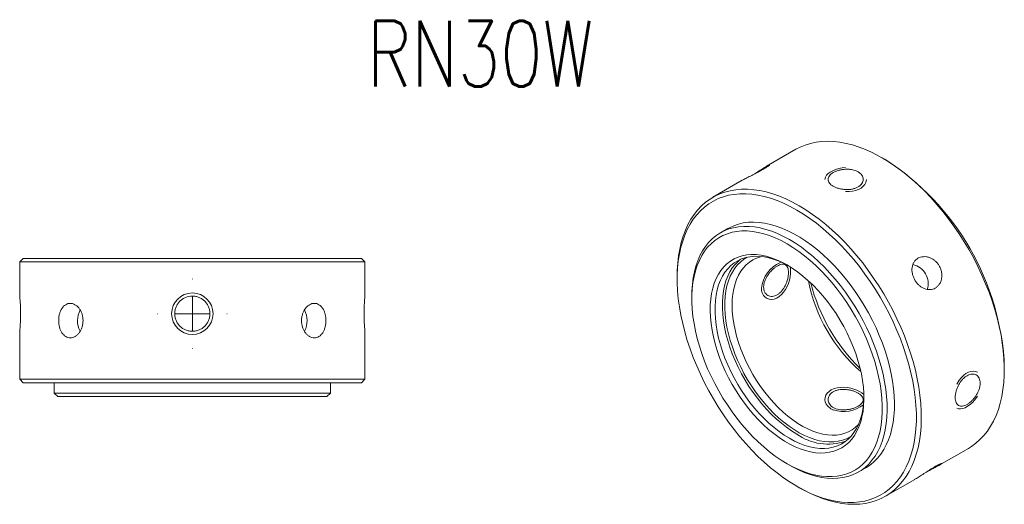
# Model space of a CAD drawing. Header units: millimetres. Extents: x 54 to 199, y 13 to 184.
# Tile 2 of 2: x 57 to 199, y 114 to 184. Entities that reach past the tile are written whole.
import ezdxf

# ---------------------------------------------------------------- set-up
doc = ezdxf.new("R2010")
doc.units = ezdxf.units.MM
doc.layers.get('0').update_dxf_attribs({"lineweight": 18})
doc.layers.add('FORMAT', color=7, linetype='Continuous', lineweight=18)
doc.styles.add('SLDTEXTSTYLE0', font='txt.shx', dxfattribs={"width": 0.75})

# ---------------------------------------------------------------- blocks, each defined once
blk = doc.blocks.new('SW_CENTERMARKSYMBOL_1')
at = {"layer": 'FORMAT', "color": 0}
for p, q in [((0, 5), (0, 5.05)), ((0, 0), (0, 2.5)), ((-5, 0), (-5.05, 0)), ((0, 0), (-2.5, 0)), ((0, 0), (0, -2.5)), ((0, 0), (2.5, 0)), ((5, 0), (5.05, 0)), ((0, -5), (0, -5.05))]:
    blk.add_line(p, q, dxfattribs=at)

msp = doc.modelspace()

# ---------------------------------------------------------------- linework, layer by layer
at = {"color": 7, "linetype": 'Continuous', "lineweight": 15}
for p, q in [((169.1, 165.47), (164.86, 163.01)), ((181.96, 164.02), (181.61, 164.23)), ((161.33, 160.98), (157.08, 158.53)), ((159.23, 153.99), (158.17, 153.38)), ((57.19, 149.66), (56.69, 149.16)), ((56.69, 149.16), (56.69, 144.21)), ((106.69, 149.16), (56.69, 149.16)), ((57.19, 149.66), (106.19, 149.66)), ((106.69, 149.16), (106.19, 149.66)), ((106.69, 144.2), (106.69, 149.16)), ((151.91, 147.08), (151.91, 146.67)), ((154.03, 144.22), (154.03, 143.82)), ((56.69, 139.12), (56.69, 132.16)), ((106.69, 132.16), (106.69, 139.11)), ((199.28, 133.61), (199.28, 134.02)), ((56.69, 132.16), (57.19, 131.66)), ((56.69, 132.16), (81.69, 132.16)), ((81.69, 131.66), (57.19, 131.66)), ((61.69, 131.66), (61.69, 130.16)), ((81.69, 132.16), (106.69, 132.16)), ((106.19, 131.66), (81.69, 131.66)), ((101.69, 130.16), (101.69, 131.66)), ((106.19, 131.66), (106.69, 132.16)), ((61.69, 130.16), (62.19, 129.66)), ((61.69, 130.16), (81.69, 130.16)), ((81.69, 130.16), (101.69, 130.16)), ((101.19, 129.66), (101.69, 130.16)), ((81.69, 129.66), (62.19, 129.66)), ((101.19, 129.66), (81.69, 129.66)), ((189.85, 119.71), (194.1, 122.16)), ((167.81, 119.93), (168.17, 119.73)), ((178.17, 118.74), (179.23, 119.35)), ((182.08, 115.22), (186.33, 117.67)), ((169.23, 116.67), (169.58, 116.46))]:
    msp.add_line(p, q, dxfattribs=at)
at = {"color": 7, "linetype": 'Continuous', "lineweight": 0}
for p, q in [((166.95, 149.12), (166.85, 149.08)), ((164.1, 145.35), (164.14, 144.95)), ((178.93, 129.97), (178.67, 130.18)), ((174.18, 127.89), (174.56, 127.71)), ((177.05, 123.87), (176.97, 123.82))]:
    msp.add_line(p, q, dxfattribs=at)
at = {"color": 7, "linetype": 'Continuous', "lineweight": 15}
for points in [[(194.1, 122.16), (194.52, 122.42), (195.16, 122.89), (195.76, 123.42), (196.32, 124.01), (196.83, 124.66), (197.3, 125.36), (197.72, 126.12), (198.09, 126.94), (198.42, 127.8), (198.69, 128.71), (198.91, 129.67), (199.08, 130.67), (199.2, 131.71), (199.27, 132.78), (199.28, 133.89), (199.24, 135.03), (199.15, 136.19), (199, 137.38), (198.81, 138.58), (198.56, 139.8), (198.26, 141.04), (197.91, 142.28), (197.52, 143.52), (197.07, 144.77), (196.58, 146.01), (196.05, 147.25), (195.47, 148.48), (194.85, 149.69), (194.19, 150.89), (193.49, 152.06), (192.76, 153.21), (191.99, 154.33), (191.2, 155.42), (190.37, 156.48), (189.52, 157.5), (188.65, 158.47), (187.75, 159.41), (186.84, 160.29), (185.91, 161.13), (184.96, 161.92), (184.01, 162.65), (183.05, 163.32), (182.09, 163.94), (181.12, 164.5), (180.16, 165), (179.2, 165.43), (178.24, 165.8), (177.3, 166.1), (176.37, 166.33), (175.46, 166.5), (174.56, 166.6), (173.69, 166.64), (172.83, 166.6), (172.01, 166.5), (171.21, 166.33), (170.45, 166.09), (169.72, 165.79), (169.1, 165.47)], [(151.91, 147.08), (151.92, 147.91), (151.99, 148.98), (152.1, 150.02), (152.27, 151.02), (152.5, 151.98), (152.77, 152.89), (153.09, 153.75), (153.47, 154.57), (153.89, 155.33), (154.35, 156.03), (154.87, 156.68), (155.42, 157.27), (156.02, 157.8), (156.66, 158.27), (157.34, 158.67), (158.06, 159.01), (158.81, 159.28), (159.59, 159.48), (160.4, 159.62), (161.24, 159.69), (162.1, 159.69), (162.99, 159.62), (163.89, 159.49), (164.81, 159.29), (165.75, 159.02), (166.7, 158.68), (167.66, 158.28), (168.62, 157.82), (169.58, 157.29)], [(169.23, 156.68), (168.28, 157.2), (167.32, 157.66), (166.38, 158.05), (165.44, 158.38), (164.52, 158.64), (163.6, 158.84), (162.71, 158.97), (161.84, 159.03), (160.98, 159.03), (160.16, 158.95), (159.36, 158.81), (158.59, 158.6), (157.85, 158.33), (157.15, 157.98), (156.48, 157.58), (155.86, 157.11), (155.27, 156.58), (154.73, 155.99), (154.23, 155.34), (153.77, 154.63), (153.36, 153.87), (153.01, 153.05), (152.7, 152.19), (152.44, 151.28), (152.23, 150.32), (152.07, 149.33), (151.96, 148.29), (151.91, 147.22), (151.91, 146.12), (151.96, 144.99), (152.07, 143.83), (152.23, 142.65), (152.44, 141.46), (152.7, 140.24), (153.01, 139.02), (153.36, 137.79), (153.77, 136.56), (154.23, 135.33), (154.73, 134.1), (155.27, 132.88), (155.86, 131.67), (156.48, 130.48), (157.15, 129.31), (157.85, 128.15), (158.59, 127.03), (159.36, 125.93), (160.16, 124.87), (160.98, 123.84), (161.84, 122.85), (162.71, 121.9), (163.6, 121), (164.52, 120.14), (165.44, 119.34), (166.38, 118.59), (167.32, 117.89), (168.28, 117.25), (169.23, 116.67), (170.18, 116.15), (171.14, 115.69), (172.08, 115.29), (173.02, 114.96), (173.94, 114.7), (174.85, 114.5), (175.75, 114.37), (176.62, 114.31), (177.47, 114.32), (178.3, 114.39), (179.1, 114.53), (179.87, 114.74), (180.61, 115.02), (181.31, 115.36), (181.98, 115.76), (182.6, 116.23), (183.19, 116.77), (183.73, 117.36), (184.23, 118.01), (184.69, 118.72), (185.09, 119.48), (185.45, 120.29), (185.76, 121.15), (186.02, 122.07), (186.23, 123.02), (186.39, 124.02), (186.49, 125.05), (186.55, 126.12), (186.55, 127.23), (186.49, 128.36), (186.39, 129.51), (186.23, 130.69), (186.02, 131.89), (185.76, 133.1), (185.45, 134.32), (185.09, 135.55), (184.69, 136.78), (184.23, 138.01), (183.73, 139.24), (183.19, 140.46), (182.6, 141.67), (181.98, 142.86), (181.31, 144.04), (180.61, 145.19), (179.87, 146.32), (179.1, 147.41), (178.3, 148.48), (177.47, 149.51), (176.62, 150.5), (175.75, 151.44), (174.85, 152.35), (173.94, 153.2), (173.02, 154.01), (172.08, 154.76), (171.14, 155.46), (170.18, 156.1), (169.23, 156.68)], [(169.58, 157.29), (170.55, 156.7), (171.51, 156.05), (172.47, 155.35), (173.42, 154.59), (174.35, 153.78), (175.27, 152.92), (176.18, 152.01), (177.07, 151.05), (177.93, 150.05), (178.77, 149.01), (179.58, 147.94), (180.36, 146.83), (181.11, 145.7), (181.82, 144.54), (182.5, 143.35), (183.14, 142.15), (183.74, 140.93), (184.3, 139.69), (184.81, 138.45), (185.28, 137.21), (185.7, 135.96), (186.07, 134.72), (186.4, 133.48), (186.67, 132.25), (186.89, 131.04), (187.06, 129.84), (187.18, 128.67), (187.25, 127.52), (187.26, 126.39), (187.22, 125.3), (187.13, 124.24), (186.98, 123.23), (186.79, 122.25), (186.54, 121.31), (186.24, 120.42), (185.89, 119.58), (185.49, 118.8), (185.05, 118.06), (184.56, 117.39), (184.03, 116.77), (183.45, 116.21), (182.83, 115.71), (182.17, 115.27), (181.47, 114.9), (180.74, 114.6), (179.97, 114.36), (179.18, 114.19), (178.35, 114.09), (177.5, 114.05), (176.63, 114.09), (175.73, 114.19), (174.82, 114.36), (173.89, 114.59), (172.94, 114.89), (171.99, 115.26), (171.03, 115.7), (170.07, 116.19), (169.58, 116.46)], [(154.03, 144.22), (154.04, 144.96), (154.11, 145.92), (154.23, 146.84), (154.39, 147.71), (154.62, 148.55), (154.89, 149.34), (155.21, 150.08), (155.58, 150.76), (155.99, 151.4), (156.46, 151.97), (156.96, 152.49), (157.51, 152.94), (158.09, 153.34), (158.72, 153.66), (159.38, 153.93), (160.07, 154.12), (160.79, 154.25), (161.54, 154.31), (162.31, 154.3), (163.11, 154.23), (163.92, 154.09), (164.75, 153.88), (165.6, 153.6), (166.45, 153.26), (167.31, 152.86), (168.17, 152.39)], [(179.23, 119.35), (179.31, 119.4), (179.89, 119.79), (180.44, 120.24), (180.94, 120.76), (181.4, 121.33), (181.82, 121.97), (182.19, 122.65), (182.51, 123.39), (182.78, 124.18), (183, 125.02), (183.17, 125.9), (183.29, 126.81), (183.36, 127.77), (183.37, 128.76), (183.33, 129.78), (183.24, 130.82), (183.09, 131.88), (182.9, 132.97), (182.65, 134.06), (182.36, 135.17), (182.01, 136.28), (181.62, 137.4), (181.18, 138.51), (180.7, 139.61), (180.17, 140.7), (179.6, 141.78), (179, 142.84), (178.36, 143.88), (177.68, 144.89), (176.97, 145.87), (176.24, 146.81), (175.48, 147.72), (174.69, 148.58), (173.89, 149.4), (173.06, 150.18), (172.23, 150.9), (171.38, 151.57), (170.52, 152.19), (169.66, 152.75), (168.8, 153.24), (167.94, 153.68), (167.08, 154.05), (166.23, 154.36), (165.4, 154.6), (164.57, 154.78), (163.77, 154.89), (162.98, 154.93), (162.22, 154.9), (161.48, 154.81), (160.78, 154.64), (160.1, 154.41), (159.46, 154.12), (159.23, 153.99)], [(167.82, 151.78), (166.97, 152.24), (166.12, 152.64), (165.28, 152.97), (164.45, 153.24), (163.64, 153.44), (162.83, 153.58), (162.05, 153.65), (161.29, 153.65), (160.56, 153.58), (159.85, 153.45), (159.17, 153.25), (158.53, 152.98), (157.92, 152.65), (157.34, 152.26), (156.81, 151.8), (156.32, 151.29), (155.87, 150.71), (155.47, 150.08), (155.12, 149.39), (154.81, 148.65), (154.55, 147.87), (154.35, 147.04), (154.19, 146.16), (154.09, 145.25), (154.03, 144.3), (154.03, 143.32), (154.09, 142.31), (154.19, 141.28), (154.35, 140.22), (154.55, 139.15), (154.81, 138.07), (155.12, 136.98), (155.47, 135.88), (155.87, 134.79), (156.32, 133.7), (156.81, 132.61), (157.34, 131.54), (157.92, 130.49), (158.53, 129.45), (159.17, 128.44), (159.85, 127.46), (160.56, 126.51), (161.29, 125.59), (162.05, 124.72), (162.83, 123.88), (163.64, 123.09), (164.45, 122.36), (165.28, 121.67), (166.12, 121.03), (166.97, 120.45), (167.82, 119.93), (168.66, 119.47), (169.51, 119.08), (170.35, 118.74), (171.18, 118.47), (172, 118.27), (172.8, 118.13), (173.58, 118.06), (174.34, 118.06), (175.07, 118.13), (175.78, 118.26), (176.46, 118.46), (177.1, 118.73), (177.71, 119.06), (178.29, 119.45), (178.82, 119.91), (179.31, 120.42), (179.76, 121), (180.16, 121.63), (180.51, 122.32), (180.82, 123.06), (181.08, 123.84), (181.28, 124.67), (181.44, 125.55), (181.54, 126.46), (181.6, 127.41), (181.6, 128.39), (181.54, 129.4), (181.44, 130.43), (181.28, 131.49), (181.08, 132.56), (180.82, 133.64), (180.51, 134.73), (180.16, 135.83), (179.76, 136.92), (179.31, 138.01), (178.82, 139.1), (178.29, 140.17), (177.71, 141.22), (177.1, 142.26), (176.46, 143.27), (175.78, 144.25), (175.07, 145.2), (174.34, 146.12), (173.58, 146.99), (172.8, 147.83), (172, 148.62), (171.18, 149.36), (170.35, 150.04), (169.51, 150.68), (168.66, 151.26), (167.82, 151.78)], [(168.17, 152.39), (169.03, 151.86), (169.89, 151.28), (170.74, 150.63), (171.59, 149.93), (172.42, 149.18), (173.23, 148.39), (174.03, 147.54), (174.8, 146.66), (175.55, 145.73), (176.27, 144.77), (176.96, 143.77), (177.62, 142.75), (178.24, 141.7), (178.83, 140.63), (179.38, 139.55), (179.88, 138.45), (180.34, 137.34), (180.76, 136.23), (181.13, 135.11), (181.45, 134), (181.72, 132.9), (181.94, 131.81), (182.11, 130.74), (182.23, 129.68), (182.3, 128.65), (182.31, 127.65), (182.27, 126.67), (182.18, 125.74), (182.03, 124.84), (181.84, 123.98), (181.59, 123.17), (181.3, 122.4), (180.95, 121.69), (180.56, 121.03), (180.12, 120.43), (179.64, 119.88), (179.11, 119.4), (178.54, 118.97), (177.94, 118.61), (177.3, 118.32), (176.62, 118.09), (175.91, 117.92), (175.18, 117.83), (174.42, 117.8), (173.63, 117.84), (172.82, 117.95), (172, 118.13), (171.17, 118.37), (170.32, 118.68), (169.46, 119.05), (168.6, 119.49), (168.17, 119.73)], [(167.82, 148.72), (168.58, 148.24), (169.35, 147.71), (170.11, 147.12), (170.85, 146.48), (171.58, 145.78), (172.3, 145.04), (172.99, 144.25), (173.66, 143.43), (174.3, 142.57), (174.91, 141.68), (175.48, 140.75), (176.02, 139.81), (176.52, 138.85), (176.98, 137.87), (177.4, 136.88), (177.76, 135.89), (178.09, 134.9), (178.36, 133.91), (178.58, 132.93), (178.75, 131.97), (178.87, 131.02), (178.94, 130.1), (178.95, 129.2), (178.91, 128.34), (178.82, 127.51), (178.67, 126.73), (178.48, 125.98), (178.23, 125.28), (177.93, 124.64), (177.59, 124.04), (177.19, 123.51), (176.76, 123.03), (176.28, 122.61), (175.76, 122.25), (175.2, 121.97), (174.61, 121.74), (173.98, 121.59), (173.33, 121.5), (172.65, 121.48), (171.94, 121.53), (171.22, 121.64), (170.48, 121.83), (169.73, 122.08), (168.97, 122.4), (168.2, 122.78), (167.43, 123.22), (166.66, 123.73), (165.9, 124.29), (165.15, 124.91), (164.41, 125.58), (163.69, 126.29), (162.98, 127.06), (162.3, 127.86), (161.65, 128.71), (161.02, 129.58), (160.43, 130.49), (159.87, 131.43), (159.35, 132.38), (158.87, 133.35), (158.44, 134.33), (158.04, 135.32), (157.7, 136.32), (157.4, 137.31), (157.15, 138.29), (156.96, 139.26), (156.81, 140.22), (156.72, 141.15), (156.68, 142.06), (156.69, 142.94), (156.76, 143.79), (156.88, 144.6), (157.05, 145.36), (157.27, 146.08), (157.54, 146.76), (157.87, 147.38), (158.23, 147.94), (158.65, 148.45), (159.11, 148.9), (159.61, 149.29), (160.15, 149.61), (160.72, 149.86), (161.33, 150.05), (161.97, 150.18), (162.64, 150.23), (163.33, 150.22), (164.05, 150.13), (164.78, 149.98), (165.52, 149.76), (166.28, 149.48), (167.05, 149.13), (167.82, 148.72)], [(168, 148.61), (167.42, 148.92), (166.67, 149.26), (165.93, 149.53), (165.2, 149.74), (164.48, 149.89), (163.78, 149.97), (163.11, 149.98), (162.45, 149.92), (161.83, 149.79), (161.24, 149.6), (160.68, 149.34), (160.16, 149.02), (159.67, 148.63), (159.23, 148.18), (158.83, 147.68), (158.48, 147.11), (158.17, 146.5), (157.91, 145.83), (157.71, 145.11), (157.55, 144.35), (157.44, 143.55), (157.39, 142.72), (157.39, 141.85), (157.44, 140.95), (157.55, 140.03), (157.71, 139.09), (157.91, 138.13), (158.17, 137.17), (158.48, 136.2), (158.83, 135.22), (159.23, 134.26), (159.67, 133.3), (160.16, 132.35), (160.68, 131.43), (161.24, 130.52), (161.83, 129.64), (162.45, 128.8), (163.11, 127.99), (163.78, 127.22), (164.48, 126.49), (165.2, 125.81), (165.93, 125.17), (166.67, 124.59), (167.42, 124.07), (168.17, 123.61), (168.92, 123.2), (169.67, 122.86), (170.41, 122.58), (171.14, 122.37), (171.86, 122.23), (172.55, 122.15), (173.23, 122.14), (173.88, 122.2), (174.51, 122.33), (175.1, 122.52), (175.66, 122.78), (176.18, 123.1), (176.67, 123.49), (177.11, 123.94), (177.51, 124.44), (177.86, 125.01), (178.17, 125.62), (178.42, 126.29), (178.63, 127.01), (178.79, 127.77), (178.89, 128.57), (178.95, 129.4), (178.95, 129.63)], [(164.12, 149.94), (163.98, 149.9), (163.41, 149.71), (162.88, 149.46), (162.38, 149.14), (161.91, 148.75), (161.5, 148.31), (161.12, 147.8), (160.79, 147.24), (160.51, 146.63), (160.28, 145.97), (160.1, 145.26), (159.97, 144.51), (159.89, 143.72), (159.86, 142.9)], [(161.09, 149.54), (160.73, 149.24), (160.29, 148.8), (159.89, 148.29), (159.54, 147.73), (159.23, 147.11), (158.97, 146.44), (158.77, 145.72), (158.61, 144.96), (158.51, 144.16), (158.45, 143.33), (158.45, 142.46), (158.51, 141.56), (158.61, 140.64), (158.77, 139.7), (158.97, 138.74), (159.23, 137.78), (159.54, 136.81), (159.89, 135.84), (160.29, 134.87), (160.73, 133.91), (161.22, 132.97), (161.74, 132.04), (162.3, 131.13), (162.89, 130.26), (163.52, 129.41), (164.17, 128.6), (164.84, 127.83), (165.54, 127.1), (166.26, 126.42), (166.99, 125.79), (167.73, 125.21), (168.48, 124.68), (169.23, 124.22)], [(159.86, 142.9), (159.89, 142.04), (159.97, 141.16), (160.1, 140.26), (160.28, 139.34), (160.51, 138.41), (160.79, 137.47), (161.12, 136.53), (161.5, 135.6), (161.91, 134.67), (162.38, 133.75), (162.88, 132.85), (163.41, 131.98), (163.98, 131.13), (164.59, 130.31), (165.22, 129.52), (165.87, 128.78), (166.55, 128.08), (167.24, 127.42), (167.95, 126.82), (168.67, 126.27), (169.39, 125.78), (170.12, 125.34), (170.84, 124.97), (171.57, 124.66), (172.28, 124.41), (172.98, 124.23), (173.67, 124.12), (174.33, 124.07), (174.97, 124.09), (175.59, 124.18), (176.18, 124.34), (176.73, 124.57), (177.25, 124.85), (177.73, 125.21), (178.16, 125.61)]]:
    msp.add_lwpolyline(points, dxfattribs=at)
at = {"color": 7, "linetype": 'Continuous', "lineweight": 0}
for points in [[(176.3, 162.83), (175.8, 162.78), (175.31, 162.68), (174.85, 162.55), (174.43, 162.37), (174.07, 162.18), (173.76, 161.95), (173.53, 161.71), (173.38, 161.45), (173.3, 161.09)], [(176.3, 159.36), (176.8, 159.36), (177.29, 159.41), (177.75, 159.51), (178.17, 159.67), (178.53, 159.86), (178.84, 160.11), (179.07, 160.37), (179.22, 160.67), (179.3, 161.09)], [(176.97, 123.82), (176.43, 123.54), (175.85, 123.33), (175.24, 123.18), (174.6, 123.1), (173.94, 123.08), (173.25, 123.14), (172.54, 123.26), (171.82, 123.45), (171.08, 123.71), (170.34, 124.03), (169.59, 124.42), (168.84, 124.87), (168.1, 125.37), (167.36, 125.94), (166.63, 126.55), (165.92, 127.22), (165.22, 127.94), (164.54, 128.7), (163.89, 129.5), (163.26, 130.34), (162.67, 131.2), (162.11, 132.1), (161.58, 133.02), (161.1, 133.96), (160.65, 134.91), (160.25, 135.87), (159.9, 136.84), (159.59, 137.8), (159.33, 138.76), (159.12, 139.71), (158.96, 140.65), (158.86, 141.57), (158.81, 142.46), (158.81, 143.33), (158.86, 144.16), (158.96, 144.95), (159.12, 145.71), (159.33, 146.42), (159.59, 147.08), (159.9, 147.69), (160.25, 148.24), (160.65, 148.74), (161.1, 149.18), (161.58, 149.56), (162.05, 149.85)], [(164.14, 144.95), (164.24, 144.6), (164.41, 144.29), (164.64, 144.05), (164.92, 143.86), (165.24, 143.76), (165.59, 143.73), (165.95, 143.78), (166.32, 143.92), (166.67, 144.13), (167, 144.42), (167.3, 144.76), (167.58, 145.15), (167.81, 145.59), (168.01, 146.06), (168.16, 146.54), (168.27, 147.01), (168.33, 147.47), (168.34, 147.89), (168.31, 148.27), (168.27, 148.42)], [(195.41, 133.18), (195.12, 133.3), (194.79, 133.35), (194.45, 133.31), (194.09, 133.19), (193.73, 133), (193.38, 132.73), (193.06, 132.41), (192.76, 132.03), (192.41, 131.45)], [(178.67, 130.18), (178.33, 130.39), (177.94, 130.58), (177.51, 130.74), (177.04, 130.86), (176.55, 130.95), (176.05, 131), (175.55, 130.99), (175.07, 130.92), (174.63, 130.81), (174.23, 130.63), (173.9, 130.41), (173.64, 130.15), (173.45, 129.86), (173.33, 129.54), (173.3, 129.21), (173.35, 128.88), (173.49, 128.56), (173.71, 128.26), (174.18, 127.89)], [(192.41, 127.99), (192.67, 127.89), (192.95, 127.87), (193.27, 127.92), (193.62, 128.05), (193.97, 128.25), (194.33, 128.5), (194.68, 128.82), (195.01, 129.18), (195.41, 129.72)]]:
    msp.add_lwpolyline(points, dxfattribs=at)
at = {"color": 7, "linetype": 'Continuous', "lineweight": 15}
for centre, radius, start, end in [((161.74, 132.35), 37.58, 2.5488, 57.4458), ((185.45, 146.03), 2.8, 342.1273, 77.9045), ((193.66, 150.78), 23.15, 190.8953, 229.0993), ((196.86, 152.62), 26.42, 194.2757, 225.7189), ((68.27, 140.7), 3.2, 151.9979, 180.6416), ((94.99, 140.66), 3.32, 332.7414, 27.7819), ((68.27, 140.63), 3.21, 179.3711, 207.649), ((173.77, 130.6), 7.83, 234.5633, 288.8849)]:
    msp.add_arc(centre, radius, start, end, dxfattribs=at)
at = {"color": 7, "linetype": 'Continuous', "lineweight": 0}
for centre, radius, start, end in [((168.69, 144.86), 4.61, 113.4965, 173.911), ((81.69, 141.66), 3, 270.0000466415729, 269.9999533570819), ((175.99, 132.19), 4.7, 252.2506, 307.8198)]:
    msp.add_arc(centre, radius, start, end, dxfattribs=at)
at = {"color": 7, "linetype": 'Continuous', "lineweight": 15}
for points, knots in [([(163.13, 161.92), (163.17, 161.95), (163.45, 162.12), (163.84, 162.38), (164.26, 162.65), (164.55, 162.83), (164.8, 162.98), (165.07, 163.13), (165.28, 163.23), (165.3, 163.2), (165.19, 163.11), (165.05, 163.01), (164.85, 162.88), (164.52, 162.67), (163.99, 162.37), (163.26, 161.98), (162.63, 161.66), (162.16, 161.42), (161.84, 161.26), (161.55, 161.1), (161.4, 161.02), (161.33, 160.98)], [0, 0, 0, 0, 0.099832, 0.67987, 0.967337, 1.263195, 1.549684, 1.844542, 2.421757, 3.000009, 3.287269, 3.582853, 3.870132, 4.165812, 4.744166, 5.32133, 5.900474, 6.187939, 6.483766, 6.770687, 7.059576, 7.059576, 7.059576, 7.059576]), ([(178.1, 162.21), (178.22, 162.14), (178.33, 162.06), (178.51, 161.9), (178.59, 161.81), (178.72, 161.62), (178.77, 161.52), (178.83, 161.32), (178.85, 161.22), (178.85, 161.01), (178.83, 160.91), (178.77, 160.71), (178.72, 160.61), (178.59, 160.42), (178.51, 160.33), (178.33, 160.16), (178.22, 160.09), (177.99, 159.95), (177.86, 159.89), (177.58, 159.79), (177.43, 159.75), (177.12, 159.68), (176.96, 159.66), (176.64, 159.64), (176.47, 159.63), (176.13, 159.65), (175.97, 159.67), (175.64, 159.72), (175.48, 159.75), (175.17, 159.83), (175.02, 159.88), (174.75, 159.99), (174.62, 160.06), (174.38, 160.19), (174.27, 160.27), (174.09, 160.42), (174.01, 160.5), (173.88, 160.67), (173.83, 160.76), (173.77, 160.94), (173.75, 161.02), (173.75, 161.2), (173.77, 161.29), (173.83, 161.47), (173.88, 161.55), (174.01, 161.72), (174.09, 161.8), (174.27, 161.96), (174.38, 162.03), (174.61, 162.17), (174.74, 162.23), (175.02, 162.34), (175.17, 162.39), (175.48, 162.48), (175.64, 162.51), (175.96, 162.56), (176.13, 162.58), (176.46, 162.59), (176.63, 162.59), (176.96, 162.57), (177.12, 162.54), (177.58, 162.45), (177.87, 162.35), (178.1, 162.21)], [0, 0, 0, 0, 0.401942, 0.401942, 0.803883, 0.803883, 1.205825, 1.205825, 1.607766, 1.607766, 2.009708, 2.009708, 2.41165, 2.41165, 2.813591, 2.813591, 3.215533, 3.215533, 3.617475, 3.617475, 4.019416, 4.019416, 4.421358, 4.421358, 4.823299, 4.823299, 5.225241, 5.225241, 5.627183, 5.627183, 6.029124, 6.029124, 6.431066, 6.431066, 6.833008, 6.833008, 7.234949, 7.234949, 7.636891, 7.636891, 8.038832, 8.038832, 8.440774, 8.440774, 8.842716, 8.842716, 9.244657, 9.244657, 9.646599, 9.646599, 10.04854, 10.04854, 10.450482, 10.450482, 10.852424, 10.852424, 11.254365, 11.254365, 11.656307, 11.656307, 12.058249, 12.058249, 12.862132, 12.862132, 12.862132, 12.862132]), ([(186.78, 149.69), (186.9, 149.76), (187.02, 149.81), (187.28, 149.89), (187.42, 149.91), (187.7, 149.93), (187.85, 149.93), (188.14, 149.89), (188.29, 149.85), (188.57, 149.75), (188.71, 149.68), (188.99, 149.53), (189.12, 149.43), (189.36, 149.23), (189.48, 149.11), (189.69, 148.86), (189.78, 148.73), (189.94, 148.44), (190.01, 148.29), (190.12, 147.99), (190.17, 147.83), (190.22, 147.52), (190.24, 147.36), (190.24, 147.04), (190.22, 146.89), (190.17, 146.59), (190.13, 146.44), (190.02, 146.17), (189.95, 146.04), (189.79, 145.81), (189.7, 145.7), (189.51, 145.51), (189.4, 145.43), (189.17, 145.3), (189.04, 145.24), (188.79, 145.17), (188.65, 145.15), (188.38, 145.14), (188.25, 145.15), (187.97, 145.2), (187.83, 145.24), (187.56, 145.35), (187.43, 145.42), (187.17, 145.58), (187.05, 145.68), (186.81, 145.89), (186.7, 146.01), (186.5, 146.26), (186.41, 146.4), (186.24, 146.68), (186.17, 146.83), (186.06, 147.13), (186.01, 147.29), (185.94, 147.6), (185.92, 147.75), (185.9, 148.06), (185.91, 148.21), (185.95, 148.5), (185.98, 148.64), (186.07, 148.9), (186.13, 149.03), (186.35, 149.37), (186.55, 149.56), (186.78, 149.69)], [0, 0, 0, 0, 0.446804, 0.446804, 0.893609, 0.893609, 1.340413, 1.340413, 1.787217, 1.787217, 2.234022, 2.234022, 2.680826, 2.680826, 3.12763, 3.12763, 3.574435, 3.574435, 4.021239, 4.021239, 4.468043, 4.468043, 4.914847, 4.914847, 5.361652, 5.361652, 5.808456, 5.808456, 6.25526, 6.25526, 6.702065, 6.702065, 7.148869, 7.148869, 7.595673, 7.595673, 8.042478, 8.042478, 8.489282, 8.489282, 8.936086, 8.936086, 9.382891, 9.382891, 9.829695, 9.829695, 10.276499, 10.276499, 10.723304, 10.723304, 11.170108, 11.170108, 11.616912, 11.616912, 12.063717, 12.063717, 12.510521, 12.510521, 12.957325, 12.957325, 13.40413, 13.40413, 14.297738, 14.297738, 14.297738, 14.297738]), ([(168.03, 147.61), (168.03, 147.75), (168.02, 147.88), (167.98, 148.11), (167.95, 148.22), (167.88, 148.41), (167.83, 148.49), (167.72, 148.63), (167.65, 148.69), (167.51, 148.77), (167.43, 148.8), (167.25, 148.83), (167.15, 148.83), (166.95, 148.8), (166.85, 148.77), (166.62, 148.68), (166.51, 148.63), (166.27, 148.49), (166.15, 148.41), (165.91, 148.23), (165.79, 148.13), (165.56, 147.91), (165.44, 147.78), (165.23, 147.53), (165.13, 147.4), (164.94, 147.12), (164.85, 146.98), (164.7, 146.69), (164.64, 146.54), (164.53, 146.25), (164.49, 146.1), (164.44, 145.81), (164.42, 145.67), (164.42, 145.26), (164.48, 145.01), (164.63, 144.69), (164.7, 144.6), (164.85, 144.44), (164.94, 144.37), (165.12, 144.26), (165.23, 144.22), (165.44, 144.17), (165.55, 144.16), (165.79, 144.17), (165.91, 144.2), (166.15, 144.27), (166.27, 144.32), (166.5, 144.46), (166.62, 144.54), (166.84, 144.74), (166.95, 144.85), (167.15, 145.08), (167.25, 145.21), (167.43, 145.49), (167.51, 145.64), (167.72, 146.09), (167.84, 146.41), (167.95, 146.87), (167.98, 147.03), (168.02, 147.33), (168.03, 147.47), (168.03, 147.61)], [0, 0, 0, 0, 0.402219, 0.402219, 0.804439, 0.804439, 1.206658, 1.206658, 1.608878, 1.608878, 2.011097, 2.011097, 2.413317, 2.413317, 2.815536, 2.815536, 3.217756, 3.217756, 3.619975, 3.619975, 4.022195, 4.022195, 4.424414, 4.424414, 4.826634, 4.826634, 5.228853, 5.228853, 5.631072, 5.631072, 6.033292, 6.033292, 6.435511, 6.435511, 7.23995, 7.23995, 7.64217, 7.64217, 8.044389, 8.044389, 8.446609, 8.446609, 8.848828, 8.848828, 9.251048, 9.251048, 9.653267, 9.653267, 10.055486, 10.055486, 10.457706, 10.457706, 10.859925, 10.859925, 11.262145, 11.262145, 12.066584, 12.066584, 12.468803, 12.468803, 12.871023, 12.871023, 12.871023, 12.871023]), ([(56.69, 144.21), (56.69, 144.2), (56.69, 144.19), (56.7, 144.08), (56.71, 143.91), (56.74, 143.67), (56.76, 143.37), (56.78, 143.03), (56.8, 142.64), (56.81, 142.23), (56.82, 141.8), (56.82, 141.38), (56.81, 140.95), (56.79, 140.55), (56.77, 140.18), (56.75, 139.85), (56.73, 139.57), (56.71, 139.35), (56.69, 139.2), (56.69, 139.12), (56.69, 139.12), (56.69, 139.12)], [0, 0, 0, 0, 0.269019, 0.545865, 0.814878, 1.091644, 1.361524, 1.639195, 1.909631, 2.187962, 2.457442, 2.734796, 3.003298, 3.279561, 3.548591, 3.825352, 4.095587, 4.373654, 4.643899, 4.92205, 5.101016, 5.101016, 5.101016, 5.101016]), ([(81.69, 144.21), (81.85, 144.21), (82.02, 144.19), (82.35, 144.13), (82.51, 144.08), (82.82, 143.95), (82.96, 143.87), (83.24, 143.69), (83.37, 143.58), (83.61, 143.35), (83.71, 143.22), (83.9, 142.94), (83.98, 142.79), (84.1, 142.48), (84.15, 142.32), (84.22, 141.99), (84.24, 141.83), (84.24, 141.5), (84.22, 141.33), (84.15, 141), (84.11, 140.84), (83.98, 140.53), (83.9, 140.38), (83.71, 140.11), (83.61, 139.98), (83.37, 139.74), (83.24, 139.63), (82.97, 139.45), (82.82, 139.37), (82.51, 139.24), (82.35, 139.19), (82.02, 139.13), (81.85, 139.11), (81.52, 139.11), (81.35, 139.13), (81.02, 139.19), (80.86, 139.24), (80.56, 139.37), (80.41, 139.45), (80.13, 139.63), (80, 139.74), (79.77, 139.97), (79.66, 140.1), (79.47, 140.38), (79.39, 140.53), (79.27, 140.84), (79.22, 141), (79.15, 141.32), (79.14, 141.49), (79.13, 141.83), (79.15, 141.99), (79.22, 142.32), (79.26, 142.48), (79.39, 142.79), (79.47, 142.94), (79.66, 143.21), (79.76, 143.35), (80, 143.58), (80.13, 143.69), (80.4, 143.87), (80.55, 143.95), (81.01, 144.14), (81.35, 144.21), (81.69, 144.21)], [0, 0, 0, 0, 0.50045, 0.50045, 1.0009, 1.0009, 1.501351, 1.501351, 2.001801, 2.001801, 2.502251, 2.502251, 3.002701, 3.002701, 3.503151, 3.503151, 4.003601, 4.003601, 4.504052, 4.504052, 5.004502, 5.004502, 5.504952, 5.504952, 6.005402, 6.005402, 6.505852, 6.505852, 7.006303, 7.006303, 7.506753, 7.506753, 8.007203, 8.007203, 8.507653, 8.507653, 9.008103, 9.008103, 9.508554, 9.508554, 10.009004, 10.009004, 10.509454, 10.509454, 11.009904, 11.009904, 11.510354, 11.510354, 12.010804, 12.010804, 12.511255, 12.511255, 13.011705, 13.011705, 13.512155, 13.512155, 14.012605, 14.012605, 14.513055, 14.513055, 15.013506, 15.013506, 16.014406, 16.014406, 16.014406, 16.014406]), ([(106.69, 139.11), (106.68, 139.12), (106.68, 139.13), (106.67, 139.24), (106.66, 139.42), (106.64, 139.65), (106.61, 139.95), (106.59, 140.29), (106.57, 140.68), (106.56, 141.09), (106.55, 141.52), (106.56, 141.95), (106.56, 142.37), (106.58, 142.77), (106.6, 143.14), (106.62, 143.47), (106.64, 143.75), (106.66, 143.97), (106.68, 144.12), (106.68, 144.2), (106.68, 144.2), (106.68, 144.2)], [0, 0, 0, 0, 0.269019, 0.545865, 0.814878, 1.091644, 1.361524, 1.639195, 1.909631, 2.187962, 2.457442, 2.734796, 3.003298, 3.279561, 3.548591, 3.825352, 4.095587, 4.373654, 4.643899, 4.92205, 5.101016, 5.101016, 5.101016, 5.101016]), ([(62.33, 140.66), (62.33, 140.83), (62.34, 140.99), (62.38, 141.31), (62.41, 141.47), (62.49, 141.77), (62.54, 141.91), (62.66, 142.19), (62.73, 142.31), (62.88, 142.54), (62.96, 142.65), (63.14, 142.83), (63.24, 142.91), (63.45, 143.03), (63.55, 143.08), (63.78, 143.15), (63.89, 143.16), (64.12, 143.16), (64.24, 143.15), (64.47, 143.08), (64.58, 143.03), (64.81, 142.91), (64.92, 142.83), (65.12, 142.65), (65.21, 142.55), (65.39, 142.31), (65.47, 142.19), (65.61, 141.92), (65.67, 141.77), (65.76, 141.47), (65.8, 141.31), (65.85, 140.99), (65.86, 140.83), (65.86, 140.5), (65.85, 140.34), (65.8, 140.01), (65.76, 139.86), (65.67, 139.56), (65.61, 139.41), (65.47, 139.14), (65.39, 139.01), (65.22, 138.78), (65.12, 138.67), (64.92, 138.49), (64.81, 138.42), (64.59, 138.29), (64.47, 138.24), (64.24, 138.18), (64.13, 138.16), (63.89, 138.16), (63.78, 138.18), (63.56, 138.24), (63.45, 138.29), (63.24, 138.41), (63.15, 138.49), (62.96, 138.67), (62.88, 138.78), (62.73, 139.01), (62.66, 139.13), (62.54, 139.41), (62.49, 139.55), (62.37, 140), (62.33, 140.33), (62.33, 140.66)], [0, 0, 0, 0, 0.421999, 0.421999, 0.843997, 0.843997, 1.265996, 1.265996, 1.687994, 1.687994, 2.109993, 2.109993, 2.531992, 2.531992, 2.95399, 2.95399, 3.375989, 3.375989, 3.797987, 3.797987, 4.219986, 4.219986, 4.641985, 4.641985, 5.063983, 5.063983, 5.485982, 5.485982, 5.90798, 5.90798, 6.329979, 6.329979, 6.751978, 6.751978, 7.173976, 7.173976, 7.595975, 7.595975, 8.017973, 8.017973, 8.439972, 8.439972, 8.861971, 8.861971, 9.283969, 9.283969, 9.705968, 9.705968, 10.127966, 10.127966, 10.549965, 10.549965, 10.971964, 10.971964, 11.393962, 11.393962, 11.815961, 11.815961, 12.237959, 12.237959, 12.659958, 12.659958, 13.503955, 13.503955, 13.503955, 13.503955]), ([(97.51, 140.66), (97.51, 140.83), (97.52, 140.99), (97.57, 141.31), (97.61, 141.47), (97.7, 141.77), (97.76, 141.91), (97.9, 142.19), (97.98, 142.31), (98.16, 142.54), (98.25, 142.65), (98.45, 142.83), (98.56, 142.91), (98.78, 143.03), (98.9, 143.08), (99.13, 143.15), (99.25, 143.16), (99.48, 143.16), (99.59, 143.15), (99.82, 143.08), (99.92, 143.03), (100.13, 142.91), (100.23, 142.83), (100.41, 142.65), (100.49, 142.55), (100.64, 142.31), (100.71, 142.19), (100.83, 141.92), (100.88, 141.77), (100.96, 141.47), (100.99, 141.31), (101.03, 140.99), (101.04, 140.83), (101.04, 140.5), (101.03, 140.34), (100.99, 140.01), (100.96, 139.86), (100.88, 139.56), (100.83, 139.41), (100.71, 139.14), (100.65, 139.01), (100.49, 138.78), (100.41, 138.67), (100.23, 138.49), (100.13, 138.42), (99.93, 138.29), (99.82, 138.24), (99.59, 138.18), (99.48, 138.16), (99.25, 138.16), (99.13, 138.18), (98.9, 138.24), (98.79, 138.29), (98.56, 138.41), (98.46, 138.49), (98.25, 138.67), (98.16, 138.78), (97.98, 139.01), (97.9, 139.13), (97.76, 139.41), (97.7, 139.55), (97.56, 140), (97.51, 140.33), (97.51, 140.66)], [0, 0, 0, 0, 0.421991, 0.421991, 0.843982, 0.843982, 1.265974, 1.265974, 1.687965, 1.687965, 2.109956, 2.109956, 2.531947, 2.531947, 2.953939, 2.953939, 3.37593, 3.37593, 3.797921, 3.797921, 4.219912, 4.219912, 4.641903, 4.641903, 5.063895, 5.063895, 5.485886, 5.485886, 5.907877, 5.907877, 6.329868, 6.329868, 6.75186, 6.75186, 7.173851, 7.173851, 7.595842, 7.595842, 8.017833, 8.017833, 8.439824, 8.439824, 8.861816, 8.861816, 9.283807, 9.283807, 9.705798, 9.705798, 10.127789, 10.127789, 10.549781, 10.549781, 10.971772, 10.971772, 11.393763, 11.393763, 11.815754, 11.815754, 12.237745, 12.237745, 12.659737, 12.659737, 13.503719, 13.503719, 13.503719, 13.503719]), ([(192.17, 129.51), (192.17, 129.65), (192.19, 129.79), (192.23, 130.08), (192.26, 130.24), (192.34, 130.55), (192.39, 130.7), (192.51, 131.01), (192.58, 131.16), (192.73, 131.46), (192.82, 131.6), (193, 131.87), (193.1, 132), (193.31, 132.24), (193.42, 132.34), (193.65, 132.53), (193.77, 132.62), (194, 132.75), (194.12, 132.81), (194.36, 132.88), (194.48, 132.91), (194.7, 132.92), (194.81, 132.92), (195.02, 132.87), (195.12, 132.84), (195.3, 132.73), (195.38, 132.67), (195.52, 132.51), (195.58, 132.42), (195.68, 132.21), (195.72, 132.1), (195.77, 131.86), (195.78, 131.73), (195.78, 131.45), (195.77, 131.31), (195.72, 131.02), (195.68, 130.87), (195.58, 130.57), (195.52, 130.42), (195.38, 130.13), (195.3, 129.98), (195.12, 129.7), (195.02, 129.56), (194.81, 129.3), (194.71, 129.18), (194.48, 128.96), (194.36, 128.85), (194.13, 128.67), (194.01, 128.59), (193.77, 128.45), (193.65, 128.4), (193.43, 128.31), (193.32, 128.29), (193.11, 128.26), (193.01, 128.26), (192.82, 128.29), (192.74, 128.32), (192.58, 128.41), (192.51, 128.47), (192.39, 128.61), (192.34, 128.7), (192.22, 128.99), (192.17, 129.23), (192.17, 129.51)], [0, 0, 0, 0, 0.401956, 0.401956, 0.803912, 0.803912, 1.205867, 1.205867, 1.607823, 1.607823, 2.009779, 2.009779, 2.411735, 2.411735, 2.813691, 2.813691, 3.215646, 3.215646, 3.617602, 3.617602, 4.019558, 4.019558, 4.421514, 4.421514, 4.82347, 4.82347, 5.225425, 5.225425, 5.627381, 5.627381, 6.029337, 6.029337, 6.431293, 6.431293, 6.833249, 6.833249, 7.235205, 7.235205, 7.63716, 7.63716, 8.039116, 8.039116, 8.441072, 8.441072, 8.843028, 8.843028, 9.244984, 9.244984, 9.646939, 9.646939, 10.048895, 10.048895, 10.450851, 10.450851, 10.852807, 10.852807, 11.254763, 11.254763, 11.656718, 11.656718, 12.058674, 12.058674, 12.862586, 12.862586, 12.862586, 12.862586]), ([(178.1, 130.16), (177.98, 130.23), (177.86, 130.29), (177.58, 130.41), (177.43, 130.46), (177.12, 130.55), (176.96, 130.59), (176.63, 130.65), (176.47, 130.67), (176.13, 130.7), (175.97, 130.7), (175.64, 130.68), (175.48, 130.67), (175.17, 130.61), (175.02, 130.57), (174.74, 130.47), (174.62, 130.42), (174.38, 130.28), (174.27, 130.2), (174.09, 130.03), (174.01, 129.94), (173.88, 129.74), (173.83, 129.64), (173.77, 129.43), (173.75, 129.32), (173.75, 129.1), (173.77, 129), (173.83, 128.78), (173.88, 128.68), (174.01, 128.49), (174.09, 128.39), (174.27, 128.22), (174.38, 128.15), (174.73, 127.94), (175.02, 127.84), (175.48, 127.76), (175.64, 127.74), (175.97, 127.72), (176.13, 127.73), (176.46, 127.75), (176.63, 127.77), (176.96, 127.83), (177.12, 127.87), (177.43, 127.96), (177.58, 128.02), (177.85, 128.13), (177.98, 128.2), (178.22, 128.33), (178.33, 128.4), (178.51, 128.55), (178.59, 128.63), (178.72, 128.79), (178.77, 128.88), (178.83, 129.04), (178.85, 129.13), (178.85, 129.38), (178.78, 129.55), (178.59, 129.79), (178.52, 129.87), (178.33, 130.02), (178.22, 130.09), (178.1, 130.16)], [0, 0, 0, 0, 0.402164, 0.402164, 0.804328, 0.804328, 1.206492, 1.206492, 1.608656, 1.608656, 2.01082, 2.01082, 2.412984, 2.412984, 2.815148, 2.815148, 3.217312, 3.217312, 3.619476, 3.619476, 4.02164, 4.02164, 4.423804, 4.423804, 4.825968, 4.825968, 5.228132, 5.228132, 5.630296, 5.630296, 6.03246, 6.03246, 6.434624, 6.434624, 7.238952, 7.238952, 7.641115, 7.641115, 8.043279, 8.043279, 8.445443, 8.445443, 8.847607, 8.847607, 9.249771, 9.249771, 9.651935, 9.651935, 10.054099, 10.054099, 10.456263, 10.456263, 10.858427, 10.858427, 11.260591, 11.260591, 12.064919, 12.064919, 12.467083, 12.467083, 12.869247, 12.869247, 12.869247, 12.869247]), ([(189.28, 119.53), (189.47, 119.63), (189.84, 119.84), (190.17, 119.98), (190.26, 119.99), (190.21, 119.93), (190.1, 119.86), (189.94, 119.76), (189.64, 119.59), (189.15, 119.33), (188.56, 119.02), (188.18, 118.83), (188.05, 118.77), (188.05, 118.77)], [0, 0, 0, 0, 0.474535, 0.949012, 1.424983, 1.660875, 1.903651, 2.138741, 2.380697, 2.854352, 3.328857, 3.564579, 3.569265, 3.569265, 3.569265, 3.569265]), ([(186.33, 117.67), (186.33, 117.67), (186.45, 117.74), (186.82, 117.97), (187.46, 118.38), (188.05, 118.77), (188.52, 119.07), (188.9, 119.3), (189.15, 119.45), (189.28, 119.53)], [0, 0, 0, 0, 0.00828, 0.752704, 1.497049, 2.244589, 2.615067, 2.996357, 3.487796, 3.487796, 3.487796, 3.487796])]:
    msp.add_open_spline(points, degree=3, knots=knots, dxfattribs=at)

# ---------------------------------------------------------------- block references
at = {"layer": 'FORMAT', "color": 7}
msp.add_blockref('SW_CENTERMARKSYMBOL_1', (81.69, 141.66), dxfattribs=at)

# ---------------------------------------------------------------- texts
at = {"layer": 'FORMAT', "color": 7, "insert": (106.99, 184.08), "char_height": 9.525, "width": 69.0563, "attachment_point": 1, "style": 'SLDTEXTSTYLE0'}
msp.add_mtext('RN30W', dxfattribs=at)

doc.saveas('drawing.dxf')
